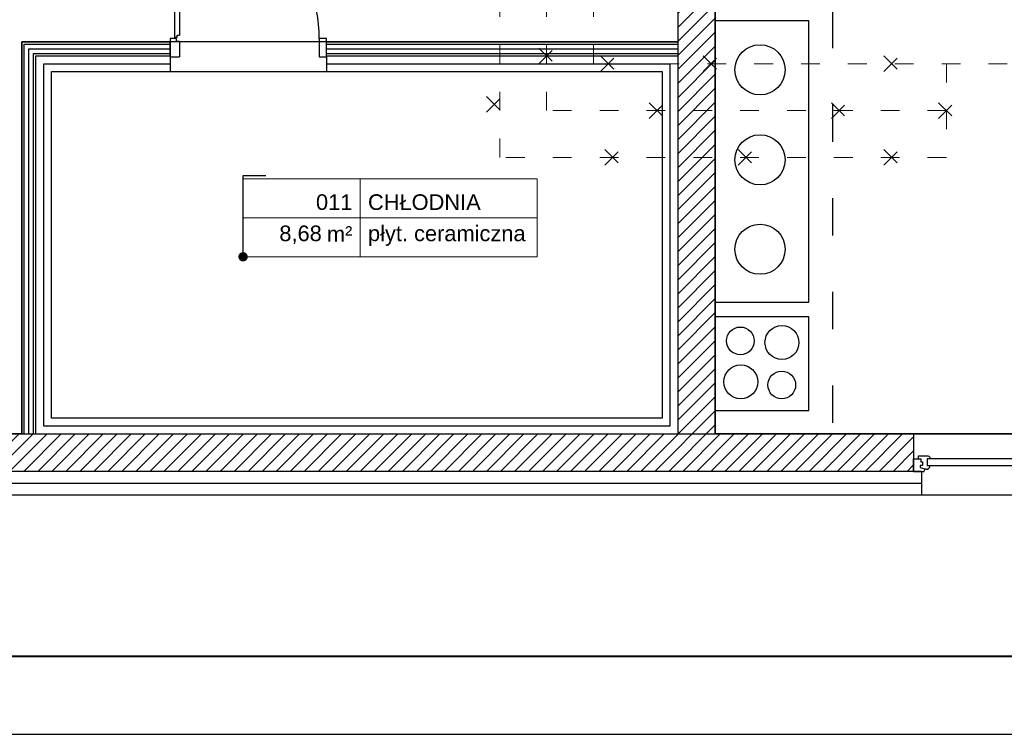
# Model space of a CAD drawing. Header units: millimetres. Extents: x 22250 to 51280, y -5012 to 7692.
# Tile 133 of 183: x 46090 to 46720, y 1586 to 2043. Entities that reach past the tile are written whole.
import ezdxf
from ezdxf import colors
from ezdxf.entities.mleader import LeaderData, LeaderLine
from ezdxf.enums import TextEntityAlignment as Align
from ezdxf.math import Vec2, Vec3

# ---------------------------------------------------------------- set-up
doc = ezdxf.new("R2010")
doc.units = ezdxf.units.MM
doc.linetypes.add('ACAD_ISO03W100', pattern=[30, 12, -18])
doc.layers.add('A_OPISY', color=40, linetype='Continuous', lineweight=9)
doc.layers.add('E_podklad', color=252, linetype='Continuous')
doc.styles.add('ARIAL', font='arial.ttf')
doc.styles.get("Standard").update_dxf_attribs({"font": 'arial.ttf'})
doc.linetypes.add('BATTING', pattern='A,0.0001,-0.1,[134,ltypeshp.shx,S=0.1,R=0,X=-0.1,Y=0],-0.2,[134,ltypeshp.shx,S=0.1,R=180,X=0.1,Y=0],-0.1', length=0.4001)

# ---------------------------------------------------------------- blocks, each defined once
blk = doc.blocks.new('*U219')
at = {"lineweight": 5}
for p, q in [((-75, -25), (-75, 25)), ((-75, 25), (0, 25)), ((0, 0), (0, 25)), ((0, 25), (113.29, 25)), ((113.29, 25), (113.29, -25)), ((-75, -25), (0, -25)), ((113.29, -25), (0, -25))]:
    blk.add_line(p, q, dxfattribs=at)
at = {"lineweight": 5, "ltscale": 18.5}
for p, q in [((0, 25), (0, -25)), ((-75, 0), (113.29, 0))]:
    blk.add_line(p, q, dxfattribs=at)
at = {"lineweight": 5, "ltscale": 18.5, "insert": (-5, -10.38), "char_height": 10, "attachment_point": 6, "style": 'ARIAL'}
blk.add_mtext('\\A1;m²', dxfattribs=at)
at = {"lineweight": 5, "style": 'ARIAL'}
blk.add_attdef('1NR', text='', height=10, dxfattribs=at).set_placement((-5, 5), align=Align.RIGHT)
blk.add_attdef('2POM', (5, 5), '', height=10, dxfattribs=at)
blk.add_attdef('4PL2', text='', height=10, dxfattribs=at).set_placement((-24.57, -5), align=Align.TOP_RIGHT)
blk.add_attdef('3POS', text='', height=10, dxfattribs=at).set_placement((5, -5), align=Align.TOP_LEFT)
blk = doc.blocks.new('_Dot')
at = {"color": 0, "linetype": 'ByBlock', "lineweight": -2}
blk.add_line((-0.5, 0), (-1, 0), dxfattribs=at)
at = {"color": 0, "linetype": 'ByBlock', "const_width": 0.5}
blk.add_lwpolyline([(-0.25, 0, 1), (0.25, 0, 1)], format="xyb", close=True, dxfattribs=at)
blk = doc.blocks.new('ROZBIÓRKI_DOM')
at = {"layer": 'A_OPISY', "color": 22, "linetype": 'ACAD_ISO03W100', "true_color": 0xe22908}
for p, q in [((19086.15, 7580.89), (19096.15, 7570.89)), ((19086.15, 7570.89), (19096.15, 7580.89)), ((19125.65, 7575.89), (19135.65, 7565.89)), ((19125.65, 7565.89), (19135.65, 7575.89)), ((19191.42, 7575.89), (19201.42, 7565.89)), ((19191.42, 7565.89), (19201.42, 7575.89)), ((19307.15, 7575.89), (19317.15, 7565.89)), ((19307.15, 7565.89), (19317.15, 7575.89)), ((19347.15, 7570.89), (19347.15, 7510.89)), ((19052.65, 7549.85), (19062.65, 7539.85)), ((19052.65, 7539.85), (19062.65, 7549.85)), ((19156.8, 7545.89), (19166.8, 7535.89)), ((19156.8, 7535.89), (19166.8, 7545.89)), ((19273.52, 7545.89), (19283.52, 7535.89)), ((19273.52, 7535.89), (19283.52, 7545.89)), ((19342.15, 7545.89), (19352.15, 7535.89)), ((19342.15, 7535.89), (19352.15, 7545.89)), ((19128.49, 7515.89), (19138.49, 7505.89)), ((19128.49, 7505.89), (19138.49, 7515.89)), ((19213.84, 7515.89), (19223.84, 7505.89)), ((19213.84, 7505.89), (19223.84, 7515.89)), ((19307.15, 7515.89), (19317.15, 7505.89)), ((19307.15, 7505.89), (19317.15, 7515.89))]:
    blk.add_line(p, q, dxfattribs=at)
for points in [[(19347.15, 7510.89), (19061.15, 7510.89), (19061.15, 7724.89)], [(19347.15, 7540.89), (19091.15, 7540.89), (19091.15, 7724.89)], [(19566.15, 7570.89), (19121.15, 7570.89), (19121.15, 7724.89)]]:
    blk.add_lwpolyline(points, dxfattribs=at)
blk = doc.blocks.new('*U221')
at = {"color": 144}
for p, q in [((110, 0), (110, -8)), ((110, 0), (116.68, 0)), ((110, 0), (110, -8)), ((116.68, 0), (117.26, -1.55)), ((253.32, 0), (252.74, -1.55)), ((260, 0), (253.32, 0)), ((260, 0), (260, -8)), ((114.24, -2.4), (117.26, -1.55)), ((114.24, -3.73), (114.24, -2.4)), ((115.61, -3.73), (114.24, -3.73)), ((114.59, -8), (114.59, -6.06)), ((114.59, -6.06), (115.61, -6.06)), ((115.61, -6.06), (115.61, -3.73)), ((117.26, -1.55), (118.11, -1.55)), ((118.11, -1.55), (118.01, -1.01)), ((118.75, -7.98), (118.75, -3.66)), ((118.75, -3.66), (120.38, -3.66)), ((251.25, -3.66), (249.62, -3.66)), ((251.25, -7.98), (251.25, -3.66)), ((251.89, -1.55), (251.99, -1.01)), ((252.74, -1.55), (251.89, -1.55)), ((255.76, -2.4), (252.74, -1.55)), ((254.39, -6.06), (254.39, -3.73)), ((254.39, -3.73), (255.76, -3.73)), ((255.41, -6.06), (254.39, -6.06)), ((255.41, -8), (255.41, -6.06)), ((255.76, -3.73), (255.76, -2.4)), ((110, -8), (113.2, -8)), ((113.2, -8), (113.2, -9.92)), ((113.2, -8), (114.59, -8)), ((113.2, -9.92), (119.06, -9.92)), ((120.34, -7.98), (118.75, -7.98)), ((120.34, -9.03), (120.34, -7.98)), ((249.66, -9.03), (249.66, -7.98)), ((249.66, -7.98), (251.25, -7.98)), ((256.8, -9.92), (250.94, -9.92)), ((256.8, -8), (255.41, -8)), ((260, -8), (256.8, -8)), ((256.8, -8), (256.8, -9.92))]:
    blk.add_line(p, q, dxfattribs=at)
blk.add_lwpolyline([(118.75, -3.66), (251.25, -3.66), (251.25, -7.98), (118.75, -7.98)], close=True, dxfattribs=at)
for centre, radius, start, end in [((117.87, -3.52), 2.51, 356.81051, 86.81051), ((252.13, -3.52), 2.51, 93.18949, 183.18949), ((118.97, -8.42), 1.5, 273.35533, 335.68535), ((251.03, -8.42), 1.5, 204.31465, 266.64467)]:
    blk.add_arc(centre, radius, start, end, dxfattribs=at)
blk = doc.blocks.new('*U968')
blk.add_lwpolyline([(-71, 0), (0, 0), (0, 42), (-71, 42)], close=True)
at = {"lineweight": 40}
blk.add_lwpolyline([(-68, 1), (-1, 1), (-1, 41), (-68, 41)], close=True, dxfattribs=at)

msp = doc.modelspace()

# ---------------------------------------------------------------- hatches: boundary and pattern name
at = {"layer": 'E_podklad', "ltscale": 2}
h = msp.add_hatch(dxfattribs=at)
h.set_pattern_fill('ANSI31', color=256, scale=2)
h.set_pattern_definition([(45, (28568.2225, -18526.9925), (-4.490128, 4.490128), [])])
h.paths.add_polyline_path([(46535.25, 2166.13), (46511.25, 2166.13), (46511.25, 1778.13), (46535.25, 1778.13)])
h.paths.add_polyline_path([(46072.25, 1778.13), (46072.25, 1754.13), (46201.49, 1754.13), (46201.49, 1778.13)])
h.paths.add_polyline_path([(45837.25, 1778.13), (45837.25, 1754.13), (45972.25, 1754.13), (45972.25, 1778.13)])
h.paths.add_polyline_path([(45951.25, 1924.13), (45927.25, 1924.13), (45927.25, 1778.13), (45951.25, 1778.13)])
h.paths.add_polyline_path([(45951.25, 2024.13), (45951.25, 2044.13), (45927.25, 2044.13), (45927.25, 2024.13)])
h.paths.add_polyline_path([(45951.25, 2166.13), (45927.25, 2166.13), (45927.25, 2144.13), (45951.25, 2144.13)])
h.paths.add_polyline_path([(45622.25, 2007.13), (45598.25, 2007.13), (45598.25, 1754.13), (45687.25, 1754.13), (45687.25, 1762.13), (45687.25, 1778.13), (45622.25, 1778.13)])
h.paths.add_polyline_path([(46662.25, 1754.13), (46662.25, 1778.13), (46201.49, 1778.13), (46201.49, 1754.13)])
h.paths.add_polyline_path([(46812.25, 1778.13), (46812.25, 1754.13), (46926.25, 1754.13), (46926.25, 1994.13), (46926.25, 2012.13), (46902.25, 2012.13), (46902.25, 1994.13), (46902.25, 1778.13)])

# ---------------------------------------------------------------- linework, layer by layer
at = {"layer": 'E_podklad', "linetype": 'ACAD_ISO03W100', "ltscale": 2}
msp.add_line((46610.25, 2169.13), (46610.25, 1778.13), dxfattribs=at)
at = {"layer": 'E_podklad', "ltscale": 2}
for p, q in [((46511.25, 2166.13), (46511.25, 1778.13)), ((46535.25, 2166.13), (46535.25, 1778.13)), ((46186.25, 2020.13), (46186.25, 2029.13)), ((46286.25, 2029.13), (46511.25, 2029.13)), ((46286.25, 2027.63), (46511.25, 2027.63)), ((46511.25, 2029.13), (46511.25, 2020.13)), ((46186.25, 2020.13), (46186.25, 2010.13)), ((46286.25, 2021.63), (46511.25, 2021.63)), ((46286.25, 2020.13), (46511.25, 2020.13)), ((46286.25, 2020.13), (46286.25, 2010.13)), ((46662.25, 1778.13), (46662.25, 1754.13)), ((46662.25, 1778.13), (46812.25, 1778.13)), ((46667.25, 1754.13), (46662.25, 1754.13)), ((46667.25, 1754.13), (46667.25, 1739.13)), ((46667.25, 1739.13), (46807.25, 1739.13))]:
    msp.add_line(p, q, dxfattribs=at)
at = {"layer": 'E_podklad', "color": 144, "true_color": 0x007cb0}
for p, q in [((46190.22, 2029.36), (46190.22, 2031.34)), ((46190.64, 2031.92), (46190.64, 2033.47)), ((46190.64, 2033.47), (46192.19, 2033.47)), ((46192.21, 2029.36), (46190.22, 2029.36))]:
    msp.add_line(p, q, dxfattribs=at)
at = {"layer": 'E_podklad', "linetype": 'BATTING', "ltscale": 7}
msp.add_line((46286.25, 2024.63), (46511.25, 2024.63), dxfattribs=at)
at = {"layer": 'E_podklad', "ltscale": 2}
for points in [[(46681.25, 2414.13), (46681.25, 2607.13), (46898.25, 2607.13), (46898.25, 2212.13), (46858.25, 2212.13), (46858.25, 2169.13), (46902.25, 2169.13), (46902.25, 1778.13), (46535.25, 1778.13), (46535.25, 2169.13), (46683.25, 2169.13), (46683.25, 2212.13), (46411.25, 2212.13), (46411.25, 2414.13), (46681.25, 2414.13)], [(45951.25, 2169.13), (46511.25, 2169.13), (46511.25, 2029.13), (46091.25, 2029.13), (46091.25, 1778.13), (45951.25, 1778.13), (45951.25, 2169.13)], [(46091.25, 1778.13), (46091.25, 2029.13), (46186.25, 2029.13)], [(46092.75, 1778.13), (46092.75, 2027.63), (46186.25, 2027.63)], [(46098.75, 1778.13), (46098.75, 2021.63), (46186.25, 2021.63)], [(46100.25, 1778.13), (46100.25, 2020.13), (46186.25, 2020.13)], [(46286.25, 2010.13), (46501.25, 2010.13), (46501.25, 1788.13), (46110.25, 1788.13), (46110.25, 2010.13), (46186.25, 2010.13)], [(46072.25, 1778.13), (46662.25, 1778.13)], [(46662.25, 1754.13), (46072.25, 1754.13)], [(46067.25, 1739.13), (46667.25, 1739.13)]]:
    msp.add_lwpolyline(points, dxfattribs=at)
at = {"layer": 'E_podklad', "color": 144, "true_color": 0x007cb0}
for points in [[(46189.1, 2031.92), (46189.1, 2121.32), (46192.19, 2121.32), (46192.19, 2033.47)], [(46190.22, 2031.34), (46186.25, 2031.34), (46186.25, 2019.42), (46192.21, 2019.42)], [(46190.64, 2031.92), (46189.1, 2031.92)]]:
    msp.add_lwpolyline(points, dxfattribs=at)
at = {"layer": 'E_podklad', "ltscale": 2}
for points in [[(46535.25, 1862.47), (46595.25, 1862.47), (46595.25, 2042.47), (46535.25, 2042.47)], [(46501.25, 1788.13), (46110.25, 1788.13), (46110.25, 2010.13), (46501.25, 2010.13)], [(46535.25, 1793.13), (46595.25, 1793.13), (46595.25, 1853.13), (46535.25, 1853.13)]]:
    msp.add_lwpolyline(points, close=True, dxfattribs=at)
at = {"layer": 'E_podklad', "color": 144}
for points in [[(46286.25, 2019.42), (46286.25, 2031.34), (46281.61, 2031.34), (46281.61, 2019.42), (46286.25, 2019.42)], [(46192.21, 2029.36), (46192.21, 2019.42)]]:
    msp.add_lwpolyline(points, dxfattribs=at)
at = {"layer": 'E_podklad', "linetype": 'BATTING', "ltscale": 7}
msp.add_lwpolyline([(46095.75, 1778.13), (46095.75, 2024.63), (46186.25, 2024.63)], dxfattribs=at)
at = {"layer": 'E_podklad', "linetype": 'BATTING', "ltscale": 12}
msp.add_lwpolyline([(46286.25, 2015.13), (46506.25, 2015.13), (46506.25, 1783.13), (46105.25, 1783.13), (46105.25, 2015.13), (46186.25, 2015.13)], dxfattribs=at)
at = {"layer": 'E_podklad', "linetype": 'BATTING', "ltscale": 18}
msp.add_lwpolyline([(46072.25, 1746.63), (46667.25, 1746.63)], dxfattribs=at)
at = {"layer": 'E_podklad', "ltscale": 2}
for centre, radius in [((46563.92, 2011.23), 16.06), ((46563.92, 1953.59), 16.06), ((46563.92, 1896.33), 16.06), ((46577.96, 1836.58), 10.86), ((46551.35, 1837.66), 8.87), ((46551.57, 1811.39), 10.86), ((46577.85, 1809.45), 8.87)]:
    msp.add_circle(centre, radius, dxfattribs=at)
at = {"layer": 'E_podklad', "color": 144, "true_color": 0x007cb0}
msp.add_arc((46192.19, 2031.9), 89.43, 359.64515, 90.00111, dxfattribs=at)

# ---------------------------------------------------------------- block references
at = {"xscale": 50, "yscale": 50, "zscale": 50}
msp.add_blockref('*U968', (48034.41, 1585.76), dxfattribs=at)
at = {"layer": 'E_podklad'}
msp.add_blockref('ROZBIÓRKI_DOM', (27336.09, -5555.75), dxfattribs=at)
msp.add_blockref('*U219', (46307.88, 1916.5), dxfattribs=at).add_auto_attribs({'1NR': '011', '2POM': 'CHŁODNIA', '3POS': 'płyt. ceramiczna', '4PL2': '8,68'})
at = {"layer": 'E_podklad', "transparency": 33554559, "xscale": -1, "rotation": 180}
msp.add_blockref('*U221', (46552.25, 1754.13), dxfattribs=at)

# ---------------------------------------------------------------- leaders
at = {"layer": 'E_podklad'}
ml = msp.add_multileader_mtext('Standard', dxfattribs=at)
ml.set_content('', color=256)
ml.set_leader_properties()
ml.set_arrow_properties(name='DOT')
ml.build(insert=Vec2(0, 0))
ml.multileader.update_dxf_attribs({"arrow_head_size": 6})
ctx = ml.context
ctx.base_point, ctx.arrow_head_size, ctx.plane_origin = Vec3(46247.4, 1943.5), 6, Vec3(46018.87, 2409.2)
notes = []
notes.append((ctx, [(0, (1, 1, 0), (46232.88, 1943.5), (1, 0), 14.52, [(0, [(46232.88, 1891.5)], 0, [])])]))
ctx.mtext.insert, ctx.mtext.flow_direction = Vec3(46249.4, 1943.5), 5
for ctx, leaders in notes:
    for number, flags, end, landing, length, lines in leaders:
        leader = LeaderData()
        leader.index, (leader.has_last_leader_line, leader.has_dogleg_vector, leader.attachment_direction) = number, flags
        leader.last_leader_point, leader.dogleg_vector, leader.dogleg_length = Vec3(end), Vec3(landing), length
        for number, points, colour, breaks in lines:
            line = LeaderLine()
            line.index, line.vertices, line.color, line.breaks = number, Vec3.list(points), colors.encode_raw_color(colour), breaks
            leader.lines.append(line)
        ctx.leaders.append(leader)

doc.saveas('drawing.dxf')
